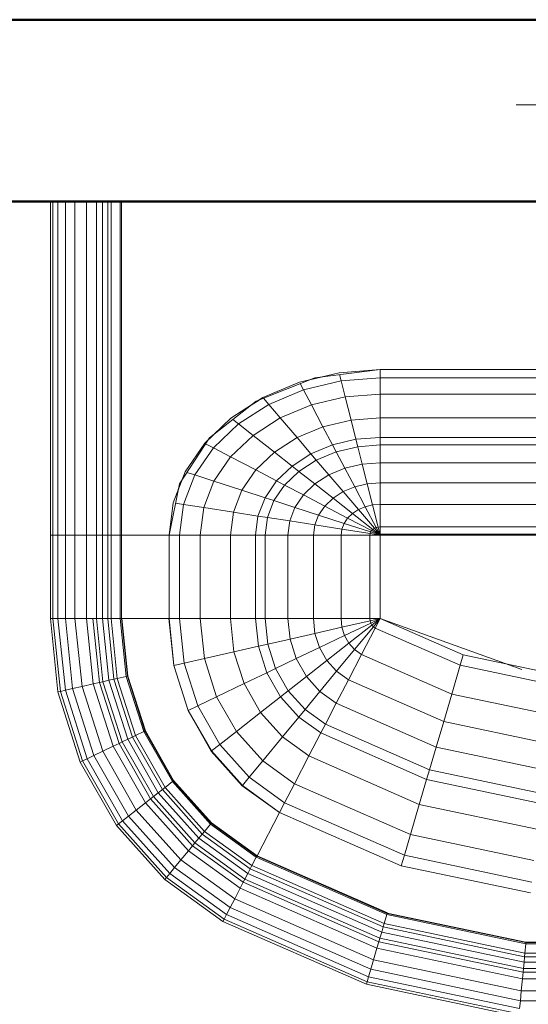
# Model space of a CAD drawing. Header units: millimetres. Extents: x -121 to 21848, y 1231 to 38988.
# Tile 28 of 44: x 12985 to 13265, y 36386 to 36928. Entities that reach past the tile are written whole.
import ezdxf

# ---------------------------------------------------------------- set-up
doc = ezdxf.new("R2010")
doc.units = ezdxf.units.MM
doc.linetypes.add('ADSK_Осевая', pattern=[700, 500, -100, 0, -100])
for name, color, linetype, lineweight in [('A-____-____-DIMS', 211, 'Continuous', 9), ('A-____-____-DIMS-50', 211, 'Continuous', 9), ('A-WALL-____-MCUT', 113, 'Continuous', 50), ('A-WALL-____-OTLN', 113, 'Continuous', 20), ('M-EQPM-____-OTLN', 50, 'Continuous', 20), ('P-PIPE-____-CNTR', 3, 'ADSK_Осевая', 20)]:
    doc.layers.add(name, color=color, linetype=linetype, lineweight=lineweight)
doc.styles.add('GOST Common_2', font='GOST_Common.ttf', dxfattribs={"width": 0.9, "height": 125})
doc.dimstyles.new('ADSK_Основной_2_5_мм', dxfattribs={"dimscale": 304.8, "dimtxt": 0.412449, "dimasz": 0.328084, "dimexe": 0.246063, "dimexo": 0.000807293, "dimgap": 0.049213, "dimtad": 1, "dimdec": 0, "dimlfac": 304.8, "dimdsep": 46, "dimtxsty": 'GOST Common_2', "dimblk1": 'OBLIQUE', "dimblk2": 'OBLIQUE', "dimsah": 1, "dimcen": 0.09, "dimdle": 0.246063, "dimazin": 2, "dimtfac": 1, "dimtdec": 4, "dimtix": 1, "dimtmove": 0, "dimatfit": 3, "dimfxl": 1, "dimtvp": 1, "dimtolj": 1, "dimtzin": 0, "dimlwd": 20, "dimlwe": 20, "dimarcsym": 2})

# ---------------------------------------------------------------- blocks, each defined once
blk = doc.blocks.new('Прямая форма - V line-608869-В_Этаж 01_Канализация')
at = {"layer": 'A-WALL-____-MCUT', "color": 253}
for p, q in [((2200, 100), (360, 100)), ((360, 0), (2200, 0))]:
    blk.add_line(p, q, dxfattribs=at)
blk = doc.blocks.new('Прямая форма - SW - 005-608870-В_Этаж 01_Канализация')
blk.add_blockref('Прямая форма - V line-608869-В_Этаж 01_Канализация', (0, 0))
blk = doc.blocks.new('Прямая форма - V line-609801-В_Этаж 01_Канализация')
at = {"layer": 'M-EQPM-____-OTLN', "color": 9}
for p, q in [((-299.99, 0), (-299.99, -183.27)), ((-291.73, 0), (-291.73, -183.27)), ((-286.45, 0), (-286.45, -183.27)), ((-280.15, 0), (-280.15, -183.27)), ((-261.6, 0), (-261.6, -183.27)), ((-260.87, -183.24), (-260.87, 0)), ((-260.84, 0), (-260.84, -183.27)), ((-298.6, 0), (-298.6, -183.27)), ((-295.82, 0), (-295.82, -183.27)), ((-274.68, 0), (-274.68, -183.27)), ((-271.3, 0), (-271.3, -183.27)), ((-268.48, 0), (-268.48, -183.27)), ((-266.64, 0), (-266.64, -183.27)), ((-154.66, -96.74), (-186.98, -109.66)), ((-163.2, -99.24), (-141.45, -94.07)), ((-150.5, -96.22), (-157.58, -97.91)), ((-118.83, -92.28), (-154.66, -96.74)), ((-141.45, -94.07), (-118.83, -92.32)), ((-140.32, -98.51), (-141.2, -95.06)), ((-118.83, -96.84), (-140.32, -98.51)), ((-21.4, -92.28), (-118.83, -92.28)), ((-118.83, -92.32), (-21.39, -92.32)), ((-118.83, -96.84), (-118.83, -92.32)), ((-118.83, -92.32), (-118.83, -96.84)), ((-21.06, -96.84), (-118.83, -96.84)), ((-118.83, -105.76), (-118.83, -96.84)), ((-118.83, -96.84), (-118.83, -105.76)), ((-183.25, -107.65), (-163.2, -99.24)), ((-160.99, -103.42), (-162.8, -99.99)), ((-140.32, -98.51), (-160.99, -103.42)), ((-138.11, -107.25), (-140.32, -98.51)), ((-200.82, -118.96), (-183.25, -107.65)), ((-180.04, -111.41), (-182.92, -108.03)), ((-160.99, -103.42), (-180.04, -111.41)), ((-156.64, -111.66), (-160.99, -103.42)), ((-138.11, -107.25), (-156.64, -111.66)), ((-118.83, -105.76), (-138.11, -107.25)), ((-134.86, -120.03), (-138.11, -107.25)), ((-18.71, -105.76), (-118.83, -105.76)), ((-118.83, -118.79), (-118.83, -105.76)), ((-118.83, -105.76), (-118.83, -118.79)), ((-186.98, -109.66), (-212.64, -129.78)), ((-180.04, -111.41), (-196.74, -122.16)), ((-185.36, -109.01), (-189.8, -111.86)), ((-173.73, -118.82), (-180.04, -111.41)), ((-156.64, -111.66), (-173.73, -118.82)), ((-150.29, -123.7), (-156.64, -111.66)), ((-215.24, -132.74), (-200.82, -118.96)), ((-173.73, -118.82), (-188.7, -128.46)), ((-164.5, -129.66), (-173.73, -118.82)), ((-118.83, -118.79), (-134.86, -120.03)), ((-16.37, -118.79), (-118.83, -118.79)), ((-118.83, -129.56), (-118.83, -118.79)), ((-118.83, -118.79), (-118.83, -129.56)), ((-196.74, -122.16), (-210.44, -135.26)), ((-196.74, -122.16), (-199.83, -119.73)), ((-188.7, -128.46), (-196.74, -122.16)), ((-150.29, -123.7), (-164.5, -129.66)), ((-134.86, -120.03), (-150.29, -123.7)), ((-145.03, -133.65), (-150.29, -123.7)), ((-132.18, -130.59), (-134.86, -120.03)), ((-212.64, -129.78), (-229.11, -155.13)), ((-209.86, -127.6), (-213.45, -131.03)), ((-188.7, -128.46), (-200.99, -140.21)), ((-176.96, -137.68), (-188.7, -128.46)), ((-164.5, -129.66), (-176.96, -137.68)), ((-156.87, -138.61), (-164.5, -129.66)), ((-118.83, -129.56), (-132.18, -130.59)), ((-15, -129.56), (-118.83, -129.56)), ((-118.83, -133.71), (-118.83, -129.56)), ((-118.83, -129.56), (-118.83, -133.71)), ((-225.96, -148.47), (-215.24, -132.74)), ((-210.44, -135.26), (-220.62, -150.2)), ((-210.44, -135.26), (-214.73, -133.01)), ((-200.99, -140.21), (-210.44, -135.26)), ((-145.03, -133.65), (-156.87, -138.61)), ((-132.18, -130.59), (-145.03, -133.65)), ((-143.01, -137.48), (-145.03, -133.65)), ((-131.15, -134.66), (-143.01, -137.48)), ((-131.15, -134.66), (-132.18, -130.59)), ((-118.83, -133.71), (-131.15, -134.66)), ((-128.72, -144.27), (-131.15, -134.66)), ((-14.47, -133.71), (-118.83, -133.71)), ((-118.83, -143.5), (-118.83, -133.71)), ((-118.83, -133.71), (-118.83, -143.5)), ((-200.99, -140.21), (-210.13, -153.61)), ((-187.18, -147.45), (-200.99, -140.21)), ((-176.96, -137.68), (-187.18, -147.45)), ((-167.24, -145.29), (-176.96, -137.68)), ((-156.87, -138.61), (-167.24, -145.29)), ((-153.93, -142.06), (-156.87, -138.61)), ((-143.01, -137.48), (-153.93, -142.06)), ((-138.23, -146.53), (-143.01, -137.48)), ((-167.24, -145.29), (-175.76, -153.43)), ((-163.51, -148.22), (-167.24, -145.29)), ((-153.93, -142.06), (-163.51, -148.22)), ((-146.99, -150.2), (-153.93, -142.06)), ((-128.72, -144.27), (-138.23, -146.53)), ((-118.83, -143.5), (-128.72, -144.27)), ((-125.98, -155.06), (-128.72, -144.27)), ((-13.23, -143.5), (-118.83, -143.5)), ((-118.83, -154.51), (-118.83, -143.5)), ((-118.83, -143.5), (-118.83, -154.51)), ((-232.55, -165.53), (-225.96, -148.47)), ((-220.62, -150.2), (-226.89, -166.41)), ((-220.62, -150.2), (-224.98, -148.78)), ((-210.13, -153.61), (-220.62, -150.2)), ((-187.18, -147.45), (-194.78, -158.6)), ((-175.76, -153.43), (-187.18, -147.45)), ((-163.51, -148.22), (-171.37, -155.74)), ((-154.68, -155.15), (-163.51, -148.22)), ((-146.99, -150.2), (-154.68, -155.15)), ((-138.23, -146.53), (-146.99, -150.2)), ((-139.2, -159.35), (-146.99, -150.2)), ((-132.86, -156.7), (-138.23, -146.53)), ((-229.11, -155.13), (-234.78, -183.24)), ((-227.69, -152.95), (-229.73, -158.23)), ((-210.13, -153.61), (-215.75, -168.15)), ((-194.78, -158.6), (-210.13, -153.61)), ((-175.76, -153.43), (-182.09, -162.72)), ((-171.37, -155.74), (-177.21, -164.3)), ((-171.37, -155.74), (-175.76, -153.43)), ((-160.98, -161.18), (-171.37, -155.74)), ((-154.68, -155.15), (-160.98, -161.18)), ((-144.76, -162.93), (-154.68, -155.15)), ((-132.86, -156.7), (-139.2, -159.35)), ((-125.98, -155.06), (-132.86, -156.7)), ((-127.07, -167.67), (-132.86, -156.7)), ((-118.83, -154.51), (-125.98, -155.06)), ((-123.03, -166.71), (-125.98, -155.06)), ((-11.83, -154.51), (-118.83, -154.51)), ((-118.83, -166.38), (-118.83, -154.51)), ((-118.83, -154.51), (-118.83, -166.38)), ((-194.78, -158.6), (-199.45, -170.69)), ((-182.09, -162.72), (-194.78, -158.6)), ((-160.98, -161.18), (-165.67, -168.05)), ((-149.32, -167.29), (-160.98, -161.18)), ((-139.2, -159.35), (-144.76, -162.93)), ((-130.79, -169.23), (-139.2, -159.35)), ((-234.78, -183.27), (-232.55, -165.53)), ((-226.89, -166.41), (-231.25, -165.73)), ((-226.89, -166.41), (-229.01, -183.27)), ((-215.75, -168.15), (-226.89, -166.41)), ((-182.09, -162.72), (-185.98, -172.79)), ((-177.21, -164.3), (-182.09, -162.72)), ((-177.21, -164.3), (-180.8, -173.6)), ((-165.67, -168.05), (-177.21, -164.3)), ((-149.32, -167.29), (-152.71, -172.26)), ((-144.76, -162.93), (-149.32, -167.29)), ((-136.73, -173.89), (-149.32, -167.29)), ((-134.05, -171.33), (-144.76, -162.93)), ((-127.07, -167.67), (-130.79, -169.23)), ((-123.03, -166.71), (-127.07, -167.67)), ((-121.02, -179.12), (-127.07, -167.67)), ((-118.83, -166.38), (-123.03, -166.71)), ((-119.94, -178.86), (-123.03, -166.71)), ((-9.11, -166.38), (-118.83, -166.38)), ((-118.83, -178.78), (-118.83, -166.38)), ((-118.83, -166.38), (-118.83, -178.78)), ((-215.75, -168.15), (-217.65, -183.27)), ((-199.45, -170.69), (-215.75, -168.15)), ((-199.45, -170.69), (-201.03, -183.27)), ((-185.98, -172.79), (-199.45, -170.69)), ((-185.98, -172.79), (-187.3, -183.27)), ((-180.8, -173.6), (-185.98, -172.79)), ((-165.67, -168.05), (-168.55, -175.51)), ((-152.71, -172.26), (-165.67, -168.05)), ((-152.71, -172.26), (-154.8, -177.66)), ((-138.72, -176.81), (-152.71, -172.26)), ((-134.05, -171.33), (-136.73, -173.89)), ((-130.79, -169.23), (-134.05, -171.33)), ((-122.88, -180.09), (-134.05, -171.33)), ((-122.01, -179.53), (-130.79, -169.23)), ((-180.8, -173.6), (-182.02, -183.27)), ((-168.55, -175.51), (-180.8, -173.6)), ((-168.55, -175.51), (-169.53, -183.27)), ((-154.8, -177.66), (-168.55, -175.51)), ((-154.8, -177.66), (-155.5, -183.27)), ((-139.94, -179.98), (-154.8, -177.66)), ((-138.72, -176.81), (-139.94, -179.98)), ((-136.73, -173.89), (-138.72, -176.81)), ((-124.12, -181.55), (-138.72, -176.81)), ((-123.59, -180.77), (-136.73, -173.89)), ((-299.99, -183.27), (-299.99, -229.09)), ((-299.99, -183.27), (-298.6, -183.27)), ((-298.6, -183.27), (-299.99, -183.27)), ((-298.6, -183.27), (-298.6, -229.09)), ((-298.6, -183.27), (-295.82, -183.27)), ((-295.82, -183.27), (-298.6, -183.27)), ((-295.82, -183.27), (-295.82, -229.09)), ((-295.82, -183.27), (-291.73, -183.27)), ((-291.73, -183.27), (-295.82, -183.27)), ((-291.73, -183.27), (-291.73, -229.09)), ((-291.73, -183.27), (-286.45, -183.27)), ((-286.45, -183.27), (-291.73, -183.27)), ((-286.45, -183.27), (-286.45, -229.09)), ((-286.45, -183.27), (-280.15, -183.27)), ((-280.15, -183.27), (-286.45, -183.27)), ((-280.15, -183.27), (-280.15, -229.09)), ((-280.15, -183.27), (-276.59, -183.27)), ((-276.59, -183.27), (-280.15, -183.27)), ((-276.59, -183.27), (-274.68, -183.27)), ((-274.68, -183.27), (-276.59, -183.27)), ((-274.68, -183.27), (-274.68, -229.09)), ((-274.68, -183.27), (-271.3, -183.27)), ((-271.3, -183.27), (-274.68, -183.27)), ((-271.3, -183.27), (-271.3, -229.09)), ((-271.3, -183.27), (-268.48, -183.27)), ((-268.48, -183.27), (-271.3, -183.27)), ((-268.48, -183.27), (-268.48, -229.09)), ((-268.48, -183.27), (-266.64, -183.27)), ((-266.64, -183.27), (-268.48, -183.27)), ((-266.64, -183.27), (-266.64, -229.09)), ((-266.64, -183.27), (-261.6, -183.27)), ((-261.6, -183.27), (-266.64, -183.27)), ((-261.6, -183.27), (-261.6, -229.09)), ((-261.6, -183.27), (-260.87, -183.27)), ((-260.87, -183.27), (-261.6, -183.27)), ((-234.78, -183.24), (-260.84, -183.24)), ((-260.84, -183.27), (-260.84, -229.09)), ((-260.84, -183.27), (-234.78, -183.27)), ((-229.01, -183.27), (-234.78, -183.27)), ((-234.78, -183.27), (-234.78, -229.09)), ((-234.78, -183.27), (-229.01, -183.27)), ((-217.65, -183.27), (-229.01, -183.27)), ((-229.01, -183.27), (-229.01, -229.09)), ((-229.01, -183.27), (-217.65, -183.27)), ((-201.03, -183.27), (-217.65, -183.27)), ((-217.65, -183.27), (-217.65, -229.09)), ((-217.65, -183.27), (-201.03, -183.27)), ((-187.3, -183.27), (-201.03, -183.27)), ((-201.03, -183.27), (-201.03, -229.09)), ((-201.03, -183.27), (-187.3, -183.27)), ((-182.02, -183.27), (-187.3, -183.27)), ((-187.3, -183.27), (-187.3, -229.09)), ((-187.3, -183.27), (-182.02, -183.27)), ((-169.53, -183.27), (-182.02, -183.27)), ((-182.02, -183.27), (-182.02, -229.09)), ((-182.02, -183.27), (-169.53, -183.27)), ((-155.5, -183.27), (-169.53, -183.27)), ((-169.53, -183.27), (-169.53, -229.09)), ((-169.53, -183.27), (-155.5, -183.27)), ((-140.36, -183.27), (-155.5, -183.27)), ((-155.5, -183.27), (-155.5, -229.09)), ((-155.5, -183.27), (-140.36, -183.27)), ((-139.94, -179.98), (-140.36, -183.27)), ((-124.56, -183.27), (-140.36, -183.27)), ((-140.36, -183.27), (-140.36, -229.09)), ((-140.36, -183.27), (-124.56, -183.27)), ((-124.45, -182.4), (-139.94, -179.98)), ((-124.45, -182.4), (-124.56, -183.27)), ((-118.83, -183.27), (-124.56, -183.27)), ((-124.56, -183.27), (-124.56, -229.09)), ((-124.56, -183.27), (-118.83, -183.27)), ((-124.12, -181.55), (-124.45, -182.4)), ((-118.83, -183.27), (-124.45, -182.4)), ((-123.59, -180.77), (-124.12, -181.55)), ((-118.83, -183.27), (-124.12, -181.55)), ((-122.88, -180.09), (-123.59, -180.77)), ((-118.83, -183.27), (-123.59, -180.77)), ((-122.01, -179.53), (-122.88, -180.09)), ((-118.83, -183.27), (-122.88, -180.09)), ((-121.02, -179.12), (-122.01, -179.53)), ((-118.83, -183.27), (-122.01, -179.53)), ((-119.94, -178.86), (-121.02, -179.12)), ((-118.83, -183.27), (-121.02, -179.12)), ((-118.83, -178.78), (-119.94, -178.86)), ((-118.83, -183.27), (-119.94, -178.86)), ((118.83, -178.78), (-118.83, -178.78)), ((-118.83, -182.73), (-118.83, -178.78)), ((-118.83, -178.78), (-118.83, -182.73)), ((-118.83, -182.73), (-5.2, -182.73)), ((-7.32, -183.27), (-118.83, -183.27)), ((-118.83, -229.07), (-118.83, -183.27)), ((-118.83, -183.27), (-118.83, -229.07)), ((-298.6, -229.09), (-299.99, -229.09)), ((-298.6, -229.09), (-299.99, -229.09)), ((-299.99, -229.09), (-295.83, -269.46)), ((-299.99, -229.09), (-295.83, -269.46)), ((-295.82, -229.09), (-298.6, -229.09)), ((-295.82, -229.09), (-298.6, -229.09)), ((-298.6, -229.09), (-294.47, -269.15)), ((-298.6, -229.09), (-294.47, -269.15)), ((-291.73, -229.09), (-295.82, -229.09)), ((-291.73, -229.09), (-295.82, -229.09)), ((-295.82, -229.09), (-291.75, -268.53)), ((-295.82, -229.09), (-291.75, -268.53)), ((-286.45, -229.09), (-291.73, -229.09)), ((-286.45, -229.09), (-291.73, -229.09)), ((-291.73, -229.09), (-287.76, -267.61)), ((-291.73, -229.09), (-287.76, -267.61)), ((-280.15, -229.09), (-286.45, -229.09)), ((-280.15, -229.09), (-286.45, -229.09)), ((-286.45, -229.09), (-282.6, -266.44)), ((-286.45, -229.09), (-282.6, -266.44)), ((-276.59, -229.09), (-280.15, -229.09)), ((-276.59, -229.09), (-280.15, -229.09)), ((-280.15, -229.09), (-276.45, -265.04)), ((-280.15, -229.09), (-276.45, -265.04)), ((-274.68, -229.09), (-276.59, -229.09)), ((-274.68, -229.09), (-276.59, -229.09)), ((-276.59, -229.09), (-272.96, -264.24)), ((-276.59, -229.09), (-272.96, -264.24)), ((-271.3, -229.09), (-274.68, -229.09)), ((-271.3, -229.09), (-274.68, -229.09)), ((-274.68, -229.09), (-271.1, -263.82)), ((-274.68, -229.09), (-271.1, -263.82)), ((-268.48, -229.09), (-271.3, -229.09)), ((-268.48, -229.09), (-271.3, -229.09)), ((-271.3, -229.09), (-267.8, -263.06)), ((-271.3, -229.09), (-267.8, -263.06)), ((-266.64, -229.09), (-268.48, -229.09)), ((-266.64, -229.09), (-268.48, -229.09)), ((-268.48, -229.09), (-265.04, -262.43)), ((-268.48, -229.09), (-265.04, -262.43)), ((-261.6, -229.09), (-266.64, -229.09)), ((-261.6, -229.09), (-266.64, -229.09)), ((-266.64, -229.09), (-263.25, -262.03)), ((-266.64, -229.09), (-263.25, -262.03)), ((-260.97, -229.09), (-261.6, -229.09)), ((-261.6, -229.09), (-258.32, -260.9)), ((-261.6, -229.09), (-258.32, -260.9)), ((-260.84, -229.09), (-260.97, -229.09)), ((-260.97, -229.09), (-257.71, -260.76)), ((-260.97, -229.09), (-257.71, -260.76)), ((-234.78, -229.09), (-260.84, -229.09)), ((-260.71, -229.09), (-260.84, -229.09)), ((-260.84, -229.09), (-257.58, -260.73)), ((-260.84, -229.09), (-257.58, -260.73)), ((-234.91, -229.09), (-260.71, -229.09)), ((-260.71, -229.09), (-257.45, -260.7)), ((-260.71, -229.09), (-257.45, -260.7)), ((-234.78, -229.09), (-234.91, -229.09)), ((-234.91, -229.09), (-232.25, -254.96)), ((-234.91, -229.09), (-232.25, -254.96)), ((-229.01, -229.09), (-234.78, -229.09)), ((-229.01, -229.09), (-234.78, -229.09)), ((-234.78, -229.09), (-232.12, -254.93)), ((-234.78, -229.09), (-232.12, -254.93)), ((-217.65, -229.09), (-229.01, -229.09)), ((-217.65, -229.09), (-229.01, -229.09)), ((-229.01, -229.09), (-226.48, -253.64)), ((-229.01, -229.09), (-226.48, -253.64)), ((-201.03, -229.09), (-217.65, -229.09)), ((-201.03, -229.09), (-217.65, -229.09)), ((-217.65, -229.09), (-215.38, -251.11)), ((-217.65, -229.09), (-215.38, -251.11)), ((-187.3, -229.09), (-201.03, -229.09)), ((-187.3, -229.09), (-201.03, -229.09)), ((-201.03, -229.09), (-199.15, -247.41)), ((-201.03, -229.09), (-199.15, -247.41)), ((-182.02, -229.09), (-187.3, -229.09)), ((-182.02, -229.09), (-187.3, -229.09)), ((-187.3, -229.09), (-185.73, -244.35)), ((-187.3, -229.09), (-185.73, -244.35)), ((-169.53, -229.09), (-182.02, -229.09)), ((-169.53, -229.09), (-182.02, -229.09)), ((-182.02, -229.09), (-180.56, -243.17)), ((-182.02, -229.09), (-180.56, -243.17)), ((-155.5, -229.09), (-169.53, -229.09)), ((-155.5, -229.09), (-169.53, -229.09)), ((-169.53, -229.09), (-168.36, -240.39)), ((-169.53, -229.09), (-168.36, -240.39)), ((-140.36, -229.09), (-155.5, -229.09)), ((-140.36, -229.09), (-155.5, -229.09)), ((-155.5, -229.09), (-154.66, -237.26)), ((-155.5, -229.09), (-154.66, -237.26)), ((-124.56, -229.09), (-140.36, -229.09)), ((-124.56, -229.09), (-140.36, -229.09)), ((-140.36, -229.09), (-139.86, -233.89)), ((-140.36, -229.09), (-139.86, -233.89)), ((-124.43, -230.37), (-139.86, -233.89)), ((-124.43, -230.37), (-139.86, -233.89)), ((-124.04, -231.59), (-138.4, -238.46)), ((-124.04, -231.59), (-138.4, -238.46)), ((-118.83, -229.09), (-124.56, -229.09)), ((-118.83, -229.09), (-124.56, -229.09)), ((-124.56, -229.09), (-124.43, -230.37)), ((-124.56, -229.09), (-124.43, -230.37)), ((-118.83, -229.09), (-124.43, -230.37)), ((-118.83, -229.09), (-124.43, -230.37)), ((-124.43, -230.37), (-124.04, -231.59)), ((-124.43, -230.37), (-124.04, -231.59)), ((-118.83, -229.09), (-124.04, -231.59)), ((-118.83, -229.09), (-124.04, -231.59)), ((-124.04, -231.59), (-123.41, -232.69)), ((-124.04, -231.59), (-123.41, -232.69)), ((-118.83, -229.09), (-123.41, -232.69)), ((-118.83, -229.09), (-123.41, -232.69)), ((-118.83, -229.09), (-122.57, -233.63)), ((-118.83, -229.09), (-122.57, -233.63)), ((-118.85, -229.09), (-121.57, -234.34)), ((-118.83, -229.09), (-121.56, -234.36)), ((-118.84, -229.07), (-73.23, -249.09)), ((-41.1, -257.04), (-118.83, -229.09)), ((-154.66, -237.26), (-168.36, -240.39)), ((-154.66, -237.26), (-168.36, -240.39)), ((-139.86, -233.89), (-154.66, -237.26)), ((-139.86, -233.89), (-154.66, -237.26)), ((-154.66, -237.26), (-152.17, -245.06)), ((-154.66, -237.26), (-152.17, -245.06)), ((-139.86, -233.89), (-138.4, -238.46)), ((-139.86, -233.89), (-138.4, -238.46)), ((-123.41, -232.69), (-136.04, -242.61)), ((-123.41, -232.69), (-136.04, -242.61)), ((-122.57, -233.63), (-132.89, -246.14)), ((-122.57, -233.63), (-132.89, -246.14)), ((-121.57, -234.34), (-129.11, -248.85)), ((-121.56, -234.36), (-129.09, -248.88)), ((-123.41, -232.69), (-122.57, -233.63)), ((-123.41, -232.69), (-122.57, -233.63)), ((-122.57, -233.63), (-121.56, -234.36)), ((-122.57, -233.63), (-121.56, -234.36)), ((-121.57, -234.34), (-74.91, -254.82)), ((-121.57, -234.34), (-74.91, -254.82)), ((-180.56, -243.17), (-185.73, -244.35)), ((-180.56, -243.17), (-185.73, -244.35)), ((-168.36, -240.39), (-180.56, -243.17)), ((-168.36, -240.39), (-180.56, -243.17)), ((-180.56, -243.17), (-176.28, -256.6)), ((-180.56, -243.17), (-176.28, -256.6)), ((-168.36, -240.39), (-164.92, -251.17)), ((-168.36, -240.39), (-164.92, -251.17)), ((-138.4, -238.46), (-152.17, -245.06)), ((-138.4, -238.46), (-152.17, -245.06)), ((-136.04, -242.61), (-148.15, -252.12)), ((-136.04, -242.61), (-148.15, -252.12)), ((-138.4, -238.46), (-136.04, -242.61)), ((-138.4, -238.46), (-136.04, -242.61)), ((-136.04, -242.61), (-132.89, -246.14)), ((-136.04, -242.61), (-132.89, -246.14)), ((-199.15, -247.41), (-215.38, -251.11)), ((-199.15, -247.41), (-215.38, -251.11)), ((-185.73, -244.35), (-199.15, -247.41)), ((-185.73, -244.35), (-199.15, -247.41)), ((-199.15, -247.41), (-193.57, -264.88)), ((-199.15, -247.41), (-193.57, -264.88)), ((-185.73, -244.35), (-181.08, -258.9)), ((-185.73, -244.35), (-181.08, -258.9)), ((-152.17, -245.06), (-164.92, -251.17)), ((-152.17, -245.06), (-164.92, -251.17)), ((-152.17, -245.06), (-148.15, -252.12)), ((-152.17, -245.06), (-148.15, -252.12)), ((-132.89, -246.14), (-142.78, -258.12)), ((-132.89, -246.14), (-142.78, -258.12)), ((-129.11, -248.85), (-136.33, -262.77)), ((-129.09, -248.88), (-136.31, -262.79)), ((-132.89, -246.14), (-129.09, -248.88)), ((-132.89, -246.14), (-129.09, -248.88)), ((-129.11, -248.85), (-79.55, -270.61)), ((-129.11, -248.85), (-79.55, -270.61)), ((-226.48, -253.64), (-232.12, -254.93)), ((-226.48, -253.64), (-232.12, -254.93)), ((-215.38, -251.11), (-226.48, -253.64)), ((-215.38, -251.11), (-226.48, -253.64)), ((-226.48, -253.64), (-219, -277.06)), ((-226.48, -253.64), (-219, -277.06)), ((-215.38, -251.11), (-208.67, -272.12)), ((-215.38, -251.11), (-208.67, -272.12)), ((-164.92, -251.17), (-176.28, -256.6)), ((-164.92, -251.17), (-176.28, -256.6)), ((-164.92, -251.17), (-159.36, -260.93)), ((-164.92, -251.17), (-159.36, -260.93)), ((-148.15, -252.12), (-159.36, -260.93)), ((-148.15, -252.12), (-159.36, -260.93)), ((-148.15, -252.12), (-142.78, -258.12)), ((-148.15, -252.12), (-142.78, -258.12)), ((-73.23, -249.09), (-74.91, -254.82)), ((-73.23, -249.09), (-74.91, -254.82)), ((-73.23, -249.09), (-24.73, -259.3)), ((-232.12, -254.93), (-232.25, -254.96)), ((-232.12, -254.93), (-232.25, -254.96)), ((-232.25, -254.96), (-224.37, -279.63)), ((-232.25, -254.96), (-224.37, -279.63)), ((-232.12, -254.93), (-224.25, -279.58)), ((-232.12, -254.93), (-224.25, -279.58)), ((-181.08, -258.9), (-193.57, -264.88)), ((-181.08, -258.9), (-193.57, -264.88)), ((-176.28, -256.6), (-181.08, -258.9)), ((-176.28, -256.6), (-181.08, -258.9)), ((-181.08, -258.9), (-173.57, -272.09)), ((-181.08, -258.9), (-173.57, -272.09)), ((-176.28, -256.6), (-169.35, -268.77)), ((-176.28, -256.6), (-169.35, -268.77)), ((-142.78, -258.12), (-151.94, -269.23)), ((-142.78, -258.12), (-151.94, -269.23)), ((-142.78, -258.12), (-136.31, -262.79)), ((-142.78, -258.12), (-136.31, -262.79)), ((-74.91, -254.82), (-79.55, -270.61)), ((-74.91, -254.82), (-79.55, -270.61)), ((-74.91, -254.82), (-25.3, -265.27)), ((-74.91, -254.82), (-25.3, -265.27)), ((-276.45, -265.04), (-282.6, -266.44)), ((-276.45, -265.04), (-282.6, -266.44)), ((-272.96, -264.24), (-276.45, -265.04)), ((-272.96, -264.24), (-276.45, -265.04)), ((-276.45, -265.04), (-265.5, -299.33)), ((-276.45, -265.04), (-265.5, -299.33)), ((-271.1, -263.82), (-272.96, -264.24)), ((-271.1, -263.82), (-272.96, -264.24)), ((-272.96, -264.24), (-262.26, -297.78)), ((-272.96, -264.24), (-262.26, -297.78)), ((-267.8, -263.06), (-271.1, -263.82)), ((-267.8, -263.06), (-271.1, -263.82)), ((-271.1, -263.82), (-260.52, -296.94)), ((-271.1, -263.82), (-260.52, -296.94)), ((-265.04, -262.43), (-267.8, -263.06)), ((-265.04, -262.43), (-267.8, -263.06)), ((-267.8, -263.06), (-257.45, -295.47)), ((-267.8, -263.06), (-257.45, -295.47)), ((-263.25, -262.03), (-265.04, -262.43)), ((-263.25, -262.03), (-265.04, -262.43)), ((-265.04, -262.43), (-254.88, -294.24)), ((-265.04, -262.43), (-254.88, -294.24)), ((-258.32, -260.9), (-263.25, -262.03)), ((-258.32, -260.9), (-263.25, -262.03)), ((-263.25, -262.03), (-253.22, -293.45)), ((-263.25, -262.03), (-253.22, -293.45)), ((-257.71, -260.76), (-258.32, -260.9)), ((-257.71, -260.76), (-258.32, -260.9)), ((-258.32, -260.9), (-248.63, -291.25)), ((-258.32, -260.9), (-248.63, -291.25)), ((-257.58, -260.73), (-257.71, -260.76)), ((-257.58, -260.73), (-257.71, -260.76)), ((-257.71, -260.76), (-248.06, -290.98)), ((-257.71, -260.76), (-248.06, -290.98)), ((-257.45, -260.7), (-257.58, -260.73)), ((-257.45, -260.7), (-257.58, -260.73)), ((-257.58, -260.73), (-247.94, -290.92)), ((-257.58, -260.73), (-247.94, -290.92)), ((-257.45, -260.7), (-247.82, -290.86)), ((-257.45, -260.7), (-247.82, -290.86)), ((-193.57, -264.88), (-208.67, -272.12)), ((-193.57, -264.88), (-208.67, -272.12)), ((-193.57, -264.88), (-184.55, -280.71)), ((-193.57, -264.88), (-184.55, -280.71)), ((-159.36, -260.93), (-169.35, -268.77)), ((-159.36, -260.93), (-169.35, -268.77)), ((-159.36, -260.93), (-151.94, -269.23)), ((-159.36, -260.93), (-151.94, -269.23)), ((-136.33, -262.77), (-143.01, -275.66)), ((-136.31, -262.79), (-143, -275.69)), ((-136.33, -262.77), (-84, -285.74)), ((-136.33, -262.77), (-84, -285.74)), ((-294.47, -269.15), (-295.83, -269.46)), ((-294.47, -269.15), (-295.83, -269.46)), ((-295.83, -269.46), (-283.54, -307.97)), ((-295.83, -269.46), (-283.54, -307.97)), ((-291.75, -268.53), (-294.47, -269.15)), ((-291.75, -268.53), (-294.47, -269.15)), ((-294.47, -269.15), (-282.27, -307.36)), ((-294.47, -269.15), (-282.27, -307.36)), ((-287.76, -267.61), (-291.75, -268.53)), ((-287.76, -267.61), (-291.75, -268.53)), ((-291.75, -268.53), (-279.74, -306.15)), ((-291.75, -268.53), (-279.74, -306.15)), ((-282.6, -266.44), (-287.76, -267.61)), ((-282.6, -266.44), (-287.76, -267.61)), ((-287.76, -267.61), (-276.02, -304.37)), ((-287.76, -267.61), (-276.02, -304.37)), ((-282.6, -266.44), (-271.23, -302.07)), ((-282.6, -266.44), (-271.23, -302.07)), ((-169.35, -268.77), (-173.57, -272.09)), ((-169.35, -268.77), (-173.57, -272.09)), ((-169.35, -268.77), (-160.1, -279.12)), ((-169.35, -268.77), (-160.1, -279.12)), ((-151.94, -269.23), (-160.1, -279.12)), ((-151.94, -269.23), (-160.1, -279.12)), ((-151.94, -269.23), (-143, -275.69)), ((-151.94, -269.23), (-143, -275.69)), ((-208.67, -272.12), (-219, -277.06)), ((-208.67, -272.12), (-219, -277.06)), ((-208.67, -272.12), (-197.84, -291.15)), ((-208.67, -272.12), (-197.84, -291.15)), ((-173.57, -272.09), (-184.55, -280.71)), ((-173.57, -272.09), (-184.55, -280.71)), ((-173.57, -272.09), (-163.55, -283.3)), ((-173.57, -272.09), (-163.55, -283.3)), ((-143.01, -275.66), (-148.97, -287.14)), ((-143, -275.69), (-148.95, -287.16)), ((-143.01, -275.66), (-88.13, -299.76)), ((-143.01, -275.66), (-88.13, -299.76)), ((-79.55, -270.61), (-84, -285.74)), ((-79.55, -270.61), (-84, -285.74)), ((-79.55, -270.61), (-26.87, -281.7)), ((-79.55, -270.61), (-26.87, -281.7)), ((-224.25, -279.58), (-224.37, -279.63)), ((-224.25, -279.58), (-224.37, -279.63)), ((-224.37, -279.63), (-211.64, -301.99)), ((-224.37, -279.63), (-211.64, -301.99)), ((-219, -277.06), (-224.25, -279.58)), ((-219, -277.06), (-224.25, -279.58)), ((-224.25, -279.58), (-211.54, -301.9)), ((-224.25, -279.58), (-211.54, -301.9)), ((-219, -277.06), (-206.92, -298.28)), ((-219, -277.06), (-206.92, -298.28)), ((-184.55, -280.71), (-197.84, -291.15)), ((-184.55, -280.71), (-197.84, -291.15)), ((-184.55, -280.71), (-172.52, -294.17)), ((-184.55, -280.71), (-172.52, -294.17)), ((-160.1, -279.12), (-163.55, -283.3)), ((-160.1, -279.12), (-163.55, -283.3)), ((-160.1, -279.12), (-148.95, -287.16)), ((-160.1, -279.12), (-148.95, -287.16)), ((-163.55, -283.3), (-172.52, -294.17)), ((-163.55, -283.3), (-172.52, -294.17)), ((-163.55, -283.3), (-151.47, -292.02)), ((-163.55, -283.3), (-151.47, -292.02)), ((-84, -285.74), (-88.13, -299.76)), ((-84, -285.74), (-88.13, -299.76)), ((-84, -285.74), (-28.37, -297.46)), ((-84, -285.74), (-28.37, -297.46)), ((-248.63, -291.25), (-253.22, -293.45)), ((-248.63, -291.25), (-253.22, -293.45)), ((-248.06, -290.98), (-248.63, -291.25)), ((-248.06, -290.98), (-248.63, -291.25)), ((-248.63, -291.25), (-232.98, -318.74)), ((-248.63, -291.25), (-232.98, -318.74)), ((-247.94, -290.92), (-248.06, -290.98)), ((-247.94, -290.92), (-248.06, -290.98)), ((-248.06, -290.98), (-232.48, -318.35)), ((-248.06, -290.98), (-232.48, -318.35)), ((-247.82, -290.86), (-247.94, -290.92)), ((-247.82, -290.86), (-247.94, -290.92)), ((-247.94, -290.92), (-232.37, -318.27)), ((-247.94, -290.92), (-232.37, -318.27)), ((-247.82, -290.86), (-232.27, -318.19)), ((-247.82, -290.86), (-232.27, -318.19)), ((-197.84, -291.15), (-206.92, -298.28)), ((-197.84, -291.15), (-206.92, -298.28)), ((-197.84, -291.15), (-183.37, -307.32)), ((-197.84, -291.15), (-183.37, -307.32)), ((-151.49, -291.99), (-158.03, -304.61)), ((-151.47, -292.02), (-158.02, -304.64)), ((-148.97, -287.14), (-151.49, -291.99)), ((-151.49, -291.99), (-93.35, -317.52)), ((-151.49, -291.99), (-93.35, -317.52)), ((-148.95, -287.16), (-151.47, -292.02)), ((-148.97, -287.14), (-91.79, -312.24)), ((-148.97, -287.14), (-91.79, -312.24)), ((-260.52, -296.94), (-262.26, -297.78)), ((-260.52, -296.94), (-262.26, -297.78)), ((-257.45, -295.47), (-260.52, -296.94)), ((-257.45, -295.47), (-260.52, -296.94)), ((-260.52, -296.94), (-243.43, -326.96)), ((-260.52, -296.94), (-243.43, -326.96)), ((-254.88, -294.24), (-257.45, -295.47)), ((-254.88, -294.24), (-257.45, -295.47)), ((-257.45, -295.47), (-240.73, -324.84)), ((-257.45, -295.47), (-240.73, -324.84)), ((-253.22, -293.45), (-254.88, -294.24)), ((-253.22, -293.45), (-254.88, -294.24)), ((-254.88, -294.24), (-238.47, -323.06)), ((-254.88, -294.24), (-238.47, -323.06)), ((-253.22, -293.45), (-237.01, -321.91)), ((-253.22, -293.45), (-237.01, -321.91)), ((-172.52, -294.17), (-183.37, -307.32)), ((-172.52, -294.17), (-183.37, -307.32)), ((-172.52, -294.17), (-158.02, -304.64)), ((-172.52, -294.17), (-158.02, -304.64)), ((-271.23, -302.07), (-276.02, -304.37)), ((-271.23, -302.07), (-276.02, -304.37)), ((-265.5, -299.33), (-271.23, -302.07)), ((-265.5, -299.33), (-271.23, -302.07)), ((-271.23, -302.07), (-252.85, -334.35)), ((-271.23, -302.07), (-252.85, -334.35)), ((-262.26, -297.78), (-265.5, -299.33)), ((-262.26, -297.78), (-265.5, -299.33)), ((-265.5, -299.33), (-247.81, -330.39)), ((-265.5, -299.33), (-247.81, -330.39)), ((-262.26, -297.78), (-244.96, -328.16)), ((-262.26, -297.78), (-244.96, -328.16)), ((-211.54, -301.9), (-211.64, -301.99)), ((-211.54, -301.9), (-211.64, -301.99)), ((-211.64, -301.99), (-194.65, -320.99)), ((-211.64, -301.99), (-194.65, -320.99)), ((-206.92, -298.28), (-211.54, -301.9)), ((-206.92, -298.28), (-211.54, -301.9)), ((-211.54, -301.9), (-194.56, -320.89)), ((-211.54, -301.9), (-194.56, -320.89)), ((-206.92, -298.28), (-190.79, -316.32)), ((-206.92, -298.28), (-190.79, -316.32)), ((-88.13, -299.76), (-91.79, -312.24)), ((-88.13, -299.76), (-91.79, -312.24)), ((-88.13, -299.76), (-29.77, -312.05)), ((-88.13, -299.76), (-29.77, -312.05)), ((-282.27, -307.36), (-283.54, -307.97)), ((-282.27, -307.36), (-283.54, -307.97)), ((-283.54, -307.97), (-263.67, -342.85)), ((-283.54, -307.97), (-263.67, -342.85)), ((-279.74, -306.15), (-282.27, -307.36)), ((-279.74, -306.15), (-282.27, -307.36)), ((-282.27, -307.36), (-262.56, -341.98)), ((-282.27, -307.36), (-262.56, -341.98)), ((-276.02, -304.37), (-279.74, -306.15)), ((-276.02, -304.37), (-279.74, -306.15)), ((-279.74, -306.15), (-260.34, -340.23)), ((-279.74, -306.15), (-260.34, -340.23)), ((-276.02, -304.37), (-257.07, -337.66)), ((-276.02, -304.37), (-257.07, -337.66)), ((-183.37, -307.32), (-190.79, -316.32)), ((-183.37, -307.32), (-190.79, -316.32)), ((-183.37, -307.32), (-165.94, -319.91)), ((-183.37, -307.32), (-165.94, -319.91)), ((-158.03, -304.61), (-165.96, -319.88)), ((-158.02, -304.64), (-165.94, -319.91)), ((-158.03, -304.61), (-97.38, -331.24)), ((-158.03, -304.61), (-97.38, -331.24)), ((-91.79, -312.24), (-93.35, -317.52)), ((-91.79, -312.24), (-93.35, -317.52)), ((-91.79, -312.24), (-31.01, -325.04)), ((-91.79, -312.24), (-31.01, -325.04)), ((-232.98, -318.74), (-237.01, -321.91)), ((-232.98, -318.74), (-237.01, -321.91)), ((-232.48, -318.35), (-232.98, -318.74)), ((-232.48, -318.35), (-232.98, -318.74)), ((-232.98, -318.74), (-212.08, -342.12)), ((-232.98, -318.74), (-212.08, -342.12)), ((-232.37, -318.27), (-232.48, -318.35)), ((-232.37, -318.27), (-232.48, -318.35)), ((-232.48, -318.35), (-211.67, -341.62)), ((-232.48, -318.35), (-211.67, -341.62)), ((-232.27, -318.19), (-232.37, -318.27)), ((-232.27, -318.19), (-232.37, -318.27)), ((-232.37, -318.27), (-211.59, -341.52)), ((-232.37, -318.27), (-211.59, -341.52)), ((-232.27, -318.19), (-211.5, -341.42)), ((-232.27, -318.19), (-211.5, -341.42)), ((-190.79, -316.32), (-194.56, -320.89)), ((-190.79, -316.32), (-194.56, -320.89)), ((-190.79, -316.32), (-171.36, -330.35)), ((-190.79, -316.32), (-171.36, -330.35)), ((-93.35, -317.52), (-97.38, -331.24)), ((-93.35, -317.52), (-97.38, -331.24)), ((-93.35, -317.52), (-31.53, -330.54)), ((-93.35, -317.52), (-31.53, -330.54)), ((-238.47, -323.06), (-240.73, -324.84)), ((-238.47, -323.06), (-240.73, -324.84)), ((-237.01, -321.91), (-238.47, -323.06)), ((-237.01, -321.91), (-238.47, -323.06)), ((-238.47, -323.06), (-216.57, -347.56)), ((-238.47, -323.06), (-216.57, -347.56)), ((-237.01, -321.91), (-215.37, -346.11)), ((-237.01, -321.91), (-215.37, -346.11)), ((-194.56, -320.89), (-194.65, -320.99)), ((-194.56, -320.89), (-194.65, -320.99)), ((-194.65, -320.99), (-174.17, -335.77)), ((-194.65, -320.99), (-174.17, -335.77)), ((-194.56, -320.89), (-174.11, -335.65)), ((-194.56, -320.89), (-174.11, -335.65)), ((-165.96, -319.88), (-171.37, -330.33)), ((-165.94, -319.91), (-171.36, -330.35)), ((-165.96, -319.88), (-102.26, -347.85)), ((-165.96, -319.88), (-102.26, -347.85)), ((-244.96, -328.16), (-247.81, -330.39)), ((-244.96, -328.16), (-247.81, -330.39)), ((-243.43, -326.96), (-244.96, -328.16)), ((-243.43, -326.96), (-244.96, -328.16)), ((-244.96, -328.16), (-221.87, -353.98)), ((-244.96, -328.16), (-221.87, -353.98)), ((-240.73, -324.84), (-243.43, -326.96)), ((-240.73, -324.84), (-243.43, -326.96)), ((-243.43, -326.96), (-220.62, -352.47)), ((-243.43, -326.96), (-220.62, -352.47)), ((-240.73, -324.84), (-218.42, -349.8)), ((-240.73, -324.84), (-218.42, -349.8)), ((-252.85, -334.35), (-257.07, -337.66)), ((-252.85, -334.35), (-257.07, -337.66)), ((-247.81, -330.39), (-252.85, -334.35)), ((-247.81, -330.39), (-252.85, -334.35)), ((-252.85, -334.35), (-228.31, -361.79)), ((-252.85, -334.35), (-228.31, -361.79)), ((-247.81, -330.39), (-224.2, -356.81)), ((-247.81, -330.39), (-224.2, -356.81)), ((-171.37, -330.33), (-174.12, -335.63)), ((-171.37, -330.33), (-105.6, -359.2)), ((-171.37, -330.33), (-105.6, -359.2)), ((-97.38, -331.24), (-102.26, -347.85)), ((-97.38, -331.24), (-102.26, -347.85)), ((-97.38, -331.24), (-32.89, -344.83)), ((-97.38, -331.24), (-32.89, -344.83)), ((-260.34, -340.23), (-262.56, -341.98)), ((-260.34, -340.23), (-262.56, -341.98)), ((-257.07, -337.66), (-260.34, -340.23)), ((-257.07, -337.66), (-260.34, -340.23)), ((-260.34, -340.23), (-234.43, -369.21)), ((-260.34, -340.23), (-234.43, -369.21)), ((-257.07, -337.66), (-231.76, -365.97)), ((-257.07, -337.66), (-231.76, -365.97)), ((-174.19, -335.75), (-186.5, -359.48)), ((-174.17, -335.77), (-186.47, -359.48)), ((-174.12, -335.63), (-174.19, -335.75)), ((-174.19, -335.75), (-107.33, -365.1)), ((-174.19, -335.75), (-107.33, -365.1)), ((-174.11, -335.65), (-174.17, -335.77)), ((-174.12, -335.63), (-107.3, -364.97)), ((-174.12, -335.63), (-107.3, -364.97)), ((-262.56, -341.98), (-263.67, -342.85)), ((-262.56, -341.98), (-263.67, -342.85)), ((-263.67, -342.85), (-237.16, -372.51)), ((-263.67, -342.85), (-237.16, -372.51)), ((-262.56, -341.98), (-236.25, -371.41)), ((-262.56, -341.98), (-236.25, -371.41)), ((-215.37, -346.11), (-216.57, -347.56)), ((-215.37, -346.11), (-216.57, -347.56)), ((-212.08, -342.12), (-215.37, -346.11)), ((-212.08, -342.12), (-215.37, -346.11)), ((-215.37, -346.11), (-189.31, -364.92)), ((-215.37, -346.11), (-189.31, -364.92)), ((-211.67, -341.62), (-212.08, -342.12)), ((-211.67, -341.62), (-212.08, -342.12)), ((-212.08, -342.12), (-186.91, -360.29)), ((-212.08, -342.12), (-186.91, -360.29)), ((-211.59, -341.52), (-211.67, -341.62)), ((-211.59, -341.52), (-211.67, -341.62)), ((-211.67, -341.62), (-186.62, -359.7)), ((-211.67, -341.62), (-186.62, -359.7)), ((-211.5, -341.42), (-211.59, -341.52)), ((-211.5, -341.42), (-211.59, -341.52)), ((-211.59, -341.52), (-186.56, -359.58)), ((-211.59, -341.52), (-186.56, -359.58)), ((-211.5, -341.42), (-186.47, -359.48)), ((-211.5, -341.42), (-186.47, -359.48)), ((-218.42, -349.8), (-220.62, -352.47)), ((-218.42, -349.8), (-220.62, -352.47)), ((-216.57, -347.56), (-218.42, -349.8)), ((-216.57, -347.56), (-218.42, -349.8)), ((-218.42, -349.8), (-191.54, -369.2)), ((-218.42, -349.8), (-191.54, -369.2)), ((-216.57, -347.56), (-190.19, -366.61)), ((-216.57, -347.56), (-190.19, -366.61)), ((-102.26, -347.85), (-105.6, -359.2)), ((-102.26, -347.85), (-105.6, -359.2)), ((-102.26, -347.85), (-34.54, -362.11)), ((-102.26, -347.85), (-34.54, -362.11)), ((-224.2, -356.81), (-228.31, -361.79)), ((-224.2, -356.81), (-228.31, -361.79)), ((-221.87, -353.98), (-224.2, -356.81)), ((-221.87, -353.98), (-224.2, -356.81)), ((-224.2, -356.81), (-195.76, -377.34)), ((-224.2, -356.81), (-195.76, -377.34)), ((-220.62, -352.47), (-221.87, -353.98)), ((-220.62, -352.47), (-221.87, -353.98)), ((-221.87, -353.98), (-194.06, -374.06)), ((-221.87, -353.98), (-194.06, -374.06)), ((-220.62, -352.47), (-193.14, -372.31)), ((-220.62, -352.47), (-193.14, -372.31)), ((-228.31, -361.79), (-231.76, -365.97)), ((-228.31, -361.79), (-231.76, -365.97)), ((-228.31, -361.79), (-198.76, -383.13)), ((-228.31, -361.79), (-198.76, -383.13)), ((-186.91, -360.27), (-189.31, -364.91)), ((-186.9, -360.3), (-189.3, -364.93)), ((-186.62, -359.72), (-186.91, -360.27)), ((-186.6, -359.72), (-186.9, -360.3)), ((-186.9, -360.28), (-115.17, -391.77)), ((-186.9, -360.28), (-115.17, -391.77)), ((-186.56, -359.6), (-186.62, -359.72)), ((-186.54, -359.6), (-186.6, -359.72)), ((-186.6, -359.73), (-115, -391.17)), ((-186.6, -359.73), (-115, -391.17)), ((-186.5, -359.48), (-186.56, -359.6)), ((-186.47, -359.48), (-186.54, -359.6)), ((-186.54, -359.61), (-114.96, -391.04)), ((-186.54, -359.61), (-114.96, -391.04)), ((-186.5, -359.48), (-114.92, -390.91)), ((-186.5, -359.48), (-114.92, -390.91)), ((-105.6, -359.2), (-107.3, -364.97)), ((-105.6, -359.2), (-107.3, -364.97)), ((-105.6, -359.2), (-35.67, -373.93)), ((-105.6, -359.2), (-35.67, -373.93)), ((-231.76, -365.97), (-234.43, -369.21)), ((-231.76, -365.97), (-234.43, -369.21)), ((-231.76, -365.97), (-201.27, -387.98)), ((-231.76, -365.97), (-201.27, -387.98)), ((-190.19, -366.59), (-191.54, -369.19)), ((-190.17, -366.62), (-191.52, -369.21)), ((-189.31, -364.91), (-190.19, -366.59)), ((-189.3, -364.93), (-190.17, -366.62)), ((-190.17, -366.6), (-117.19, -398.64)), ((-190.17, -366.6), (-117.19, -398.64)), ((-189.3, -364.91), (-116.66, -396.81)), ((-189.3, -364.91), (-116.66, -396.81)), ((-107.3, -364.97), (-107.33, -365.1)), ((-107.33, -365.1), (-107.3, -364.97)), ((-107.3, -364.97), (-36.24, -379.93)), ((-107.3, -364.97), (-36.24, -379.93)), ((-236.25, -371.41), (-237.16, -372.51)), ((-236.25, -371.41), (-237.16, -372.51)), ((-237.16, -372.51), (-205.2, -395.58)), ((-237.16, -372.51), (-205.2, -395.58)), ((-234.43, -369.21), (-236.25, -371.41)), ((-234.43, -369.21), (-236.25, -371.41)), ((-236.25, -371.41), (-204.55, -394.29)), ((-236.25, -371.41), (-204.55, -394.29)), ((-234.43, -369.21), (-203.22, -391.74)), ((-234.43, -369.21), (-203.22, -391.74)), ((-193.14, -372.29), (-194.06, -374.05)), ((-193.13, -372.32), (-194.04, -374.07)), ((-191.54, -369.19), (-193.14, -372.29)), ((-193.14, -372.29), (-119.02, -404.84)), ((-193.14, -372.29), (-119.02, -404.84)), ((-191.52, -369.21), (-193.13, -372.32)), ((-191.52, -369.2), (-118.02, -401.46)), ((-191.52, -369.2), (-118.02, -401.46)), ((-195.77, -377.35), (-198.76, -383.11)), ((-195.74, -377.35), (-198.73, -383.11)), ((-194.06, -374.05), (-195.76, -377.33)), ((-195.74, -377.33), (-120.63, -410.31)), ((-195.74, -377.33), (-120.63, -410.31)), ((-194.04, -374.07), (-195.73, -377.33)), ((-194.04, -374.05), (-119.58, -406.75)), ((-194.04, -374.05), (-119.58, -406.75)), ((-198.77, -383.14), (-201.27, -387.96)), ((-198.75, -383.14), (-201.25, -387.96)), ((-198.76, -383.11), (-122.48, -416.6)), ((-198.76, -383.11), (-122.48, -416.6)), ((-201.29, -387.99), (-203.22, -391.72)), ((-201.26, -387.99), (-203.2, -391.72)), ((-201.26, -387.97), (-124.03, -421.88)), ((-201.26, -387.97), (-124.03, -421.88)), ((-204.54, -394.3), (-205.2, -395.58)), ((-203.24, -391.75), (-204.55, -394.28)), ((-204.54, -394.29), (-126.05, -428.75)), ((-204.54, -394.29), (-126.05, -428.75)), ((-203.21, -391.75), (-204.53, -394.28)), ((-203.21, -391.73), (-125.23, -425.96)), ((-203.21, -391.73), (-125.23, -425.96)), ((-115.17, -391.77), (-116.66, -396.81)), ((-115.17, -391.77), (-116.66, -396.81)), ((-115, -391.17), (-115.17, -391.77)), ((-115, -391.17), (-115.17, -391.77)), ((-115.17, -391.77), (-38.9, -407.83)), ((-115.17, -391.77), (-38.9, -407.83)), ((-114.96, -391.04), (-115, -391.17)), ((-114.96, -391.04), (-115, -391.17)), ((-115, -391.17), (-38.84, -407.21)), ((-115, -391.17), (-38.84, -407.21)), ((-114.92, -390.91), (-114.96, -391.04)), ((-114.92, -390.91), (-114.96, -391.04)), ((-114.96, -391.04), (-38.83, -407.07)), ((-114.96, -391.04), (-38.83, -407.07)), ((-205.21, -395.56), (-126.45, -430.14)), ((-205.21, -395.56), (-126.45, -430.14)), ((-117.19, -398.64), (-118.02, -401.46)), ((-117.19, -398.64), (-118.02, -401.46)), ((-116.66, -396.81), (-117.19, -398.64)), ((-116.66, -396.81), (-117.19, -398.64)), ((-117.19, -398.64), (-39.58, -414.98)), ((-117.19, -398.64), (-39.58, -414.98)), ((-116.66, -396.81), (-39.4, -413.08)), ((-116.66, -396.81), (-39.4, -413.08)), ((-119.02, -404.84), (-119.58, -406.75)), ((-119.02, -404.84), (-119.58, -406.75)), ((-118.02, -401.46), (-119.02, -404.84)), ((-118.02, -401.46), (-119.02, -404.84)), ((-119.02, -404.84), (-40.2, -421.44)), ((-119.02, -404.84), (-40.2, -421.44)), ((-118.02, -401.46), (-39.87, -417.92)), ((-118.02, -401.46), (-39.87, -417.92)), ((-120.63, -410.31), (-122.48, -416.6)), ((-120.63, -410.31), (-122.48, -416.6)), ((-119.58, -406.75), (-120.63, -410.31)), ((-119.58, -406.75), (-120.63, -410.31)), ((-120.63, -410.31), (-40.74, -427.13)), ((-120.63, -410.31), (-40.74, -427.13)), ((-119.58, -406.75), (-40.39, -423.42)), ((-119.58, -406.75), (-40.39, -423.42)), ((-38.9, -407.83), (-39.4, -413.08)), ((-38.9, -407.83), (-39.4, -413.08)), ((-38.84, -407.21), (-38.9, -407.83)), ((-38.84, -407.21), (-38.9, -407.83)), ((-38.9, -407.83), (38.9, -407.83)), ((-38.9, -407.83), (38.9, -407.83)), ((-38.83, -407.07), (-38.84, -407.21)), ((-38.83, -407.07), (-38.84, -407.21)), ((-38.84, -407.21), (38.84, -407.21)), ((-38.84, -407.21), (38.84, -407.21)), ((-38.83, -407.07), (38.83, -407.07)), ((-38.83, -407.07), (38.83, -407.07)), ((-122.48, -416.6), (-124.03, -421.88)), ((-122.48, -416.6), (-124.03, -421.88)), ((-122.48, -416.6), (-41.37, -433.69)), ((-122.48, -416.6), (-41.37, -433.69)), ((-39.58, -414.98), (-39.87, -417.92)), ((-39.58, -414.98), (-39.87, -417.92)), ((-39.4, -413.08), (-39.58, -414.98)), ((-39.4, -413.08), (-39.58, -414.98)), ((-39.58, -414.98), (39.58, -414.98)), ((-39.58, -414.98), (39.58, -414.98)), ((-39.4, -413.08), (39.4, -413.08)), ((-39.4, -413.08), (39.4, -413.08)), ((-124.03, -421.88), (-125.23, -425.96)), ((-124.03, -421.88), (-125.23, -425.96)), ((-124.03, -421.88), (-41.89, -439.17)), ((-124.03, -421.88), (-41.89, -439.17)), ((-40.2, -421.44), (-40.39, -423.42)), ((-40.2, -421.44), (-40.39, -423.42)), ((-39.87, -417.92), (-40.2, -421.44)), ((-39.87, -417.92), (-40.2, -421.44)), ((-40.2, -421.44), (40.2, -421.44)), ((-40.2, -421.44), (40.2, -421.44)), ((-39.87, -417.92), (39.86, -417.92)), ((-39.87, -417.92), (39.86, -417.92)), ((-125.23, -425.96), (-126.05, -428.75)), ((-125.23, -425.96), (-126.05, -428.75)), ((-125.23, -425.96), (-42.3, -443.43)), ((-125.23, -425.96), (-42.3, -443.43)), ((-40.74, -427.13), (-41.37, -433.69)), ((-40.74, -427.13), (-41.37, -433.69)), ((-40.39, -423.42), (-40.74, -427.13)), ((-40.39, -423.42), (-40.74, -427.13)), ((-40.74, -427.13), (40.74, -427.13)), ((-40.74, -427.13), (40.74, -427.13)), ((-40.39, -423.42), (40.39, -423.42)), ((-40.39, -423.42), (40.39, -423.42)), ((-126.05, -428.75), (-126.45, -430.14)), ((-126.05, -428.75), (-126.45, -430.14)), ((-126.45, -430.14), (-42.71, -447.77)), ((-126.45, -430.14), (-42.71, -447.77)), ((-126.05, -428.75), (-42.57, -446.33)), ((-126.05, -428.75), (-42.57, -446.33)), ((-41.37, -433.69), (-41.89, -439.17)), ((-41.37, -433.69), (-41.89, -439.17)), ((-41.37, -433.69), (41.37, -433.69)), ((-41.37, -433.69), (41.37, -433.69)), ((-41.89, -439.17), (-42.3, -443.43)), ((-41.89, -439.17), (-42.3, -443.43)), ((-41.89, -439.17), (41.89, -439.17)), ((-41.89, -439.17), (41.89, -439.17))]:
    blk.add_line(p, q, dxfattribs=at)
blk = doc.blocks.new('Прямая форма - FU - 054-609802-В_Этаж 01_Канализация')
blk.add_blockref('Прямая форма - V line-609801-В_Этаж 01_Канализация', (0, 0))
blk = doc.blocks.new('V line_ifc_RVT-1-В_Этаж 01_Канализация')
at = {"layer": 'A-WALL-____-OTLN', "color": 9, "lineweight": 20, "rotation": 180}
blk.add_blockref('Прямая форма - SW - 005-608870-В_Этаж 01_Канализация', (33863.24, 36927.63), dxfattribs=at)
at = {"layer": 'M-EQPM-____-OTLN', "color": 9, "lineweight": 20}
blk.add_blockref('Прямая форма - FU - 054-609802-В_Этаж 01_Канализация', (33057.4, 36827.63), dxfattribs=at)
blk = doc.blocks.new('DIMBLOCK4-В_Этаж 01_Канализация')
at = {"layer": 'A-____-____-DIMS-50', "lineweight": 20}
for p, q in [((13307.95, 36336.03), (13307.95, 36585.45)), ((13907.95, 36336.03), (13907.95, 36411.03)), ((13232.95, 36336.03), (13982.95, 36336.03)), ((13307.95, 36336.03), (13307.95, 36261.03)), ((13907.95, 36336.03), (13907.95, 36331.74))]:
    blk.add_line(p, q, dxfattribs=at)
at = {"layer": 'A-____-____-DIMS-50', "lineweight": 40}
for p, q in [((13307.95, 36336.03), (13357.95, 36386.03)), ((13907.95, 36336.03), (13957.95, 36386.03)), ((13307.95, 36336.03), (13257.95, 36286.03)), ((13907.95, 36336.03), (13857.95, 36286.03))]:
    blk.add_line(p, q, dxfattribs=at)
at = {"layer": 'A-____-____-DIMS-50', "color": 0, "lineweight": 20, "insert": (13489.69, 36514.39), "char_height": 125, "width": 283.8162, "attachment_point": 1, "line_spacing_factor": 1.022761, "style": 'GOST Common_2'}
blk.add_mtext('600', dxfattribs=at)
blk = doc.blocks.new('_Oblique')
at = {"color": 0, "linetype": 'ByBlock', "lineweight": -2}
blk.add_line((-0.5, -0.5), (0.5, 0.5), dxfattribs=at)

msp = doc.modelspace()

# ---------------------------------------------------------------- linework, layer by layer
at = {"layer": 'P-PIPE-____-CNTR', "color": 22}
msp.add_line((13257.9482, 36880.8021), (13357.9482, 36880.8021), dxfattribs=at)

# ---------------------------------------------------------------- block references
at = {"lineweight": 9}
msp.add_blockref('V line_ifc_RVT-1-В_Этаж 01_Канализация', (-19755.2921, 0), dxfattribs=at)

# ---------------------------------------------------------------- dimensions: what is measured, and where the dimension line sits
at = {"layer": 'A-____-____-DIMS', "lineweight": 20}
dim = msp.add_linear_dim(base=(13907.9482, 36336.0316), p1=(13307.9482, 36660.4507), p2=(13907.9482, 36406.7423), dimstyle='ADSK_Основной_2_5_мм', override={"dimpost": '<>', "dimfxl": 651.435294}, dxfattribs=at)
dim.commit()
dim.dimension.update_dxf_attribs({"geometry": 'DIMBLOCK4-В_Этаж 01_Канализация', "text_midpoint": (13607.9482, 36413.5316)})

doc.saveas('drawing.dxf')
